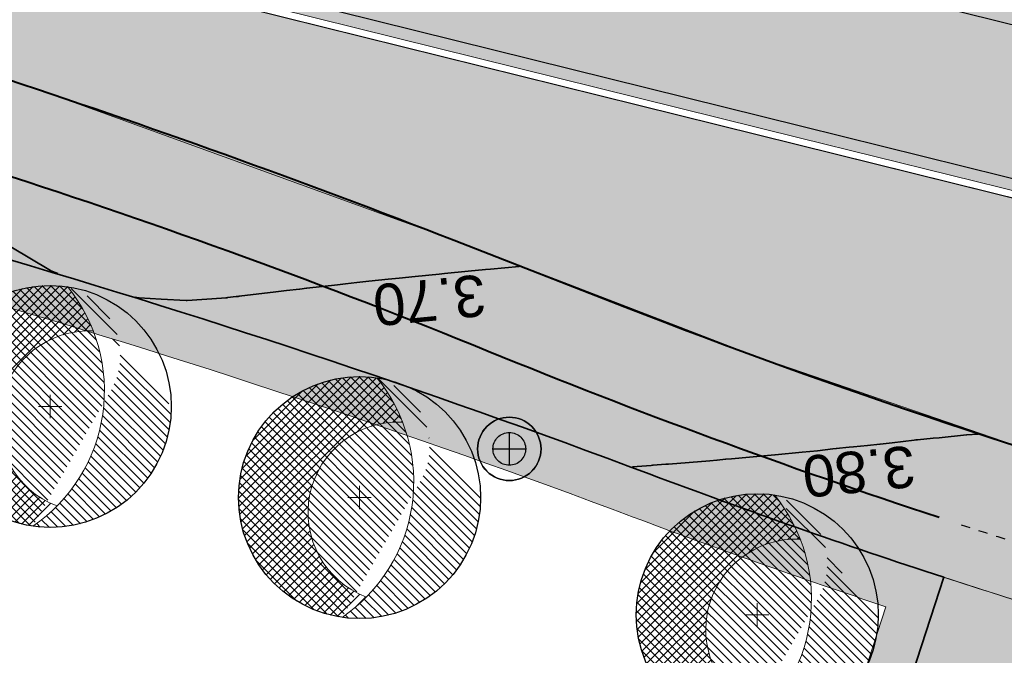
# Model space of a CAD drawing. Header units: metres. Extents: x 538891 to 1080079, y 6588829 to 13178720.
# Tile 116 of 169: x 539323 to 539344, y 6589437 to 6589451. Entities that reach past the tile are written whole.
import ezdxf

# ---------------------------------------------------------------- set-up
doc = ezdxf.new("R2010")
doc.units = ezdxf.units.M
doc.header["$LTSCALE"] = 0.4
doc.linetypes.add('#16_019061_PP_TL_liiklusskeem$0$VIA31', pattern=[1, 0.5, -0.5])
doc.layers.add('KOLDE PST', color=7, linetype='Continuous')
doc.styles.add('Swis721 Lt BT', font='swissl.ttf')

# ---------------------------------------------------------------- blocks, each defined once
blk = doc.blocks.new('#9_019061_PP_TL (2D)')
at = {"linetype": 'Continuous', "lineweight": 0, "true_color": 0xd6d6d6}
h = blk.add_hatch(color=254, dxfattribs=at)
h.paths.add_polyline_path([(538956.619, 6589596.418), (538956.399, 6589594.931), (538955.557, 6589591.017), (538954.133, 6589584.398), (538946.055, 6589550.904), (538946.132, 6589549.477), (538946.401, 6589548.074), (538946.857, 6589546.721), (538947.493, 6589545.441), (538948.296, 6589544.26), (538949.252, 6589543.199), (538950.343, 6589542.276), (538951.549, 6589541.511), (538969.575, 6589536.753), (538970.396, 6589536.527), (538971.211, 6589536.284), (538972.021, 6589536.023), (538972.826, 6589535.745), (538973.624, 6589535.451), (538974.416, 6589535.139), (538975.201, 6589534.81), (538975.979, 6589534.465), (538985.315, 6589530.203), (538985.898, 6589529.944), (538986.487, 6589529.698), (538987.081, 6589529.464), (538987.68, 6589529.243), (538988.283, 6589529.035), (538988.891, 6589528.839), (538989.502, 6589528.657), (538990.118, 6589528.487), (539013.921, 6589522.205), (539014.577, 6589522.037), (539015.238, 6589521.891), (539015.904, 6589521.768), (539016.573, 6589521.667), (539017.246, 6589521.589), (539017.92, 6589521.534), (539018.597, 6589521.501), (539019.273, 6589521.492), (539025.962, 6589521.511), (539026.834, 6589521.504), (539027.707, 6589521.478), (539028.578, 6589521.433), (539029.449, 6589521.369), (539030.318, 6589521.285), (539031.184, 6589521.183), (539032.049, 6589521.063), (539032.91, 6589520.923), (539044.818, 6589518.86), (539077.297, 6589513.225), (539077.296, 6589513.225), (539079.024, 6589512.918), (539080.749, 6589512.595), (539082.472, 6589512.256), (539084.191, 6589511.902), (539085.907, 6589511.533), (539087.62, 6589511.149), (539089.329, 6589510.749), (539091.034, 6589510.334), (539276.906, 6589464.221), (539339.994, 6589448.57), (539463.228, 6589417.997), (539592.906, 6589386.497), (539593.492, 6589386.288), (539594.022, 6589385.963), (539594.474, 6589385.536), (539594.828, 6589385.025), (539595.069, 6589384.452), (539595.187, 6589383.841), (539595.176, 6589383.219), (539595.038, 6589382.613), (539593.526, 6589378.182), (539596.74, 6589377.664), (539598.091, 6589381.525), (539598.409, 6589382.215), (539598.853, 6589382.833), (539599.405, 6589383.356), (539600.045, 6589383.765), (539600.751, 6589384.046), (539601.498, 6589384.189), (539602.258, 6589384.188), (539603.005, 6589384.044), (539622.839, 6589379.226), (539623.37, 6589379.093), (539623.9, 6589378.953), (539624.427, 6589378.805), (539624.953, 6589378.65), (539625.476, 6589378.489), (539625.997, 6589378.32), (539626.516, 6589378.144), (539627.032, 6589377.96), (539648.614, 6589370.134), (539669.021, 6589365.177), (539681.019, 6589364.914), (539681.156, 6589364.909), (539681.293, 6589364.901), (539681.429, 6589364.888), (539681.565, 6589364.872), (539681.701, 6589364.852), (539681.836, 6589364.829), (539681.97, 6589364.802), (539682.103, 6589364.771), (539700.86, 6589360.159), (539822.143, 6589329.985), (539839.249, 6589325.729), (539975.191, 6589291.908), (539998.095, 6589286.21), (540004.498, 6589284.617), (540014.909, 6589282.027), (540081.531, 6589265.452), (540091.239, 6589263.039), (540093.086, 6589262.702), (540094.957, 6589262.539), (540096.835, 6589262.552), (540098.704, 6589262.742), (540100.546, 6589263.105), (540102.346, 6589263.64), (540104.088, 6589264.342), (540105.757, 6589265.204), (540119.545, 6589273.167), (540135.021, 6589282.105), (540150.081, 6589290.803), (540150.8, 6589291.121), (540151.567, 6589291.295), (540152.353, 6589291.318), (540153.129, 6589291.189), (540153.866, 6589290.913), (540154.535, 6589290.499), (540155.112, 6589289.965), (540155.575, 6589289.329), (540156.315, 6589288.29), (540147.173, 6589305.886), (540145.5, 6589308.993), (540145.786, 6589308.19), (540145.939, 6589307.352), (540145.956, 6589306.5), (540145.835, 6589305.656), (540145.581, 6589304.843), (540145.199, 6589304.081), (540144.7, 6589303.39), (540144.097, 6589302.789), (540139.373, 6589298.966), (540138.753, 6589298.472), (540138.125, 6589297.988), (540137.49, 6589297.514), (540136.847, 6589297.051), (540136.197, 6589296.597), (540135.54, 6589296.154), (540134.875, 6589295.721), (540134.204, 6589295.299), (540108.475, 6589279.397), (540107.332, 6589278.725), (540106.161, 6589278.104), (540104.963, 6589277.536), (540103.741, 6589277.021), (540102.498, 6589276.561), (540101.236, 6589276.155), (540099.957, 6589275.807), (540098.663, 6589275.515), (540097.17, 6589275.246), (540095.667, 6589275.043), (540094.156, 6589274.907), (540092.641, 6589274.838), (540091.124, 6589274.835), (540089.608, 6589274.9), (540088.097, 6589275.031), (540086.593, 6589275.228), (540086.013, 6589275.334), (540071.045, 6589278.067), (540070.735, 6589278.133), (540045.334, 6589284.453), (540008.507, 6589293.615), (539981.797, 6589300.261), (539962.634, 6589305.028), (539854.991, 6589331.808), (539839.266, 6589335.721), (539795.802, 6589346.534), (539779.961, 6589350.475), (539747.852, 6589358.464), (539745.864, 6589358.958), (539683.743, 6589374.413), (539643.801, 6589384.116), (539626.573, 6589388.301), (539624.471, 6589388.811), (539620.584, 6589389.756), (539620.043, 6589389.891), (539619.504, 6589390.034), (539618.967, 6589390.184), (539618.432, 6589390.342), (539617.899, 6589390.508), (539617.369, 6589390.68), (539616.841, 6589390.861), (539616.316, 6589391.048), (539594.781, 6589398.905), (539574.375, 6589403.862), (539564.616, 6589406.232), (539550.32, 6589406.917), (539550.201, 6589406.924), (539550.082, 6589406.934), (539549.964, 6589406.946), (539549.846, 6589406.962), (539549.728, 6589406.98), (539549.611, 6589407.002), (539549.495, 6589407.026), (539549.379, 6589407.052), (539480.217, 6589423.853), (539479.286, 6589424.179), (539478.438, 6589424.681), (539477.705, 6589425.34), (539477.115, 6589426.131), (539476.692, 6589427.021), (539476.451, 6589427.978), (539476.404, 6589428.963), (539476.55, 6589429.938), (539476.921, 6589431.417), (539476.937, 6589431.486), (539476.954, 6589431.554), (539476.971, 6589431.622), (539476.989, 6589431.69), (539477.007, 6589431.758), (539477.025, 6589431.826), (539477.044, 6589431.894), (539477.062, 6589431.962), (539470.257, 6589433.641), (539470.218, 6589433.48), (539469.749, 6589431.55), (539469.425, 6589430.622), (539468.924, 6589429.776), (539468.268, 6589429.044), (539467.481, 6589428.454), (539466.594, 6589428.03), (539465.642, 6589427.787), (539464.66, 6589427.736), (539463.687, 6589427.878), (539425.886, 6589437.255), (539382.408, 6589445.676), (539380.499, 6589446.052), (539378.593, 6589446.44), (539376.689, 6589446.841), (539374.788, 6589447.254), (539372.89, 6589447.68), (539370.994, 6589448.117), (539369.102, 6589448.568), (539367.212, 6589449.03), (539341.679, 6589455.364), (539278.592, 6589471.015), (539243.813, 6589479.643), (539240.016, 6589480.586), (539092.72, 6589517.128), (539090.954, 6589517.558), (539089.184, 6589517.972), (539087.41, 6589518.37), (539085.633, 6589518.752), (539083.852, 6589519.119), (539082.069, 6589519.469), (539080.282, 6589519.804), (539078.492, 6589520.122), (539055.024, 6589524.192), (539045.026, 6589525.939), (539044.509, 6589526.046), (539043.994, 6589526.159), (539043.481, 6589526.279), (539042.969, 6589526.406), (539042.459, 6589526.54), (539041.95, 6589526.68), (539041.444, 6589526.827), (539040.939, 6589526.981), (539020.283, 6589533.423), (539020.124, 6589533.472), (539019.966, 6589533.52), (539019.806, 6589533.567), (539019.647, 6589533.614), (539019.487, 6589533.659), (539019.327, 6589533.704), (539019.167, 6589533.748), (539019.007, 6589533.79), (539001.446, 6589538.425), (539000.921, 6589538.556), (539000.392, 6589538.673), (538999.861, 6589538.775), (538999.327, 6589538.863), (538998.79, 6589538.937), (538998.252, 6589538.996), (538997.713, 6589539.04), (538997.172, 6589539.07), (538990.901, 6589539.331), (538989.82, 6589539.39), (538988.74, 6589539.479), (538987.664, 6589539.597), (538986.592, 6589539.744), (538985.523, 6589539.92), (538984.46, 6589540.125), (538983.403, 6589540.358), (538982.352, 6589540.621), (538976.477, 6589542.171), (538972.357, 6589543.376), (538966.367, 6589545.17), (538965.446, 6589545.541), (538964.553, 6589545.974), (538963.693, 6589546.469), (538962.869, 6589547.022), (538962.085, 6589547.631), (538961.346, 6589548.293), (538960.654, 6589549.004), (538960.014, 6589549.763), (538959.541, 6589550.426), (538959.111, 6589551.118), (538958.725, 6589551.837), (538958.386, 6589552.578), (538958.095, 6589553.339), (538957.853, 6589554.117), (538957.66, 6589554.909), (538957.518, 6589555.711), (538957.352, 6589556.833), (538957.228, 6589557.96), (538957.145, 6589559.091), (538957.105, 6589560.224), (538957.106, 6589561.358), (538957.15, 6589562.491), (538957.235, 6589563.621), (538957.363, 6589564.748), (538957.418, 6589565.229), (538957.476, 6589565.71), (538957.537, 6589566.19), (538957.6, 6589566.67), (538957.666, 6589567.15), (538957.735, 6589567.629), (538957.806, 6589568.108), (538957.881, 6589568.587), (538959.079, 6589575.298), (538962.064, 6589589.129), (538963.31, 6589594.998), (538960.215, 6589595.655)])
h.paths.add_polyline_path([(540045.416, 6589280.49), (540045.226, 6589280.442), (540045.049, 6589280.358), (540044.892, 6589280.241), (540044.76, 6589280.095), (540044.66, 6589279.927), (540044.594, 6589279.742), (540044.546, 6589279.548), (540044.517, 6589279.354), (540044.527, 6589279.159), (540044.575, 6589278.968), (540044.659, 6589278.791), (540044.776, 6589278.634), (540044.922, 6589278.503), (540045.09, 6589278.402), (540045.275, 6589278.336), (540051.097, 6589276.888), (540051.291, 6589276.859), (540051.487, 6589276.869), (540051.677, 6589276.917), (540051.854, 6589277.001), (540052.012, 6589277.118), (540052.143, 6589277.264), (540052.244, 6589277.432), (540052.309, 6589277.617), (540052.358, 6589277.811), (540052.386, 6589278.005), (540052.376, 6589278.201), (540052.328, 6589278.391), (540052.244, 6589278.568), (540052.127, 6589278.725), (540051.982, 6589278.857), (540051.813, 6589278.957), (540051.629, 6589279.023), (540045.806, 6589280.471), (540045.612, 6589280.5)])
h.paths.add_polyline_path([(540147.292, 6589298.631), (540147.101, 6589298.587), (540146.923, 6589298.506), (540141.727, 6589295.505), (540141.568, 6589295.391), (540141.434, 6589295.248), (540141.33, 6589295.081), (540141.261, 6589294.898), (540141.229, 6589294.704), (540141.236, 6589294.508), (540141.28, 6589294.317), (540141.361, 6589294.139), (540141.475, 6589293.98), (540141.618, 6589293.846), (540141.785, 6589293.742), (540141.968, 6589293.673), (540142.162, 6589293.641), (540142.358, 6589293.648), (540142.549, 6589293.692), (540142.727, 6589293.773), (540147.923, 6589296.774), (540148.082, 6589296.888), (540148.216, 6589297.031), (540148.32, 6589297.198), (540148.389, 6589297.381), (540148.421, 6589297.575), (540148.414, 6589297.77), (540148.37, 6589297.961), (540148.289, 6589298.14), (540148.174, 6589298.299), (540148.031, 6589298.433), (540147.865, 6589298.537), (540147.681, 6589298.606), (540147.488, 6589298.638)])
h.paths.add_polyline_path([(539856.185, 6589327.595), (539856.05, 6589327.565), (539855.923, 6589327.511), (539855.808, 6589327.435), (539855.709, 6589327.338), (539855.629, 6589327.225), (539855.571, 6589327.1), (539855.538, 6589326.966), (539855.529, 6589326.828), (539855.546, 6589326.691), (539855.588, 6589326.559), (539855.653, 6589326.437), (539855.74, 6589326.329), (539855.845, 6589326.239), (539855.965, 6589326.17), (539856.696, 6589325.841), (539857.433, 6589325.526), (539858.176, 6589325.226), (539858.925, 6589324.94), (539859.68, 6589324.668), (539860.439, 6589324.411), (539861.203, 6589324.168), (539861.972, 6589323.94), (539925.828, 6589308.054), (539926.022, 6589308.025), (539926.217, 6589308.035), (539926.407, 6589308.083), (539926.585, 6589308.167), (539926.742, 6589308.284), (539926.873, 6589308.43), (539926.974, 6589308.598), (539927.04, 6589308.783), (539927.088, 6589308.977), (539927.116, 6589309.171), (539927.106, 6589309.367), (539927.058, 6589309.557), (539926.974, 6589309.734), (539926.857, 6589309.891), (539926.712, 6589310.022), (539926.543, 6589310.123), (539926.359, 6589310.189), (539856.46, 6589327.579), (539856.323, 6589327.6)])
h.paths.add_polyline_path([(539798.462, 6589341.956), (539798.327, 6589341.926), (539798.2, 6589341.872), (539798.085, 6589341.795), (539797.986, 6589341.699), (539797.906, 6589341.586), (539797.849, 6589341.461), (539797.815, 6589341.327), (539797.806, 6589341.189), (539797.823, 6589341.051), (539797.865, 6589340.92), (539797.931, 6589340.798), (539798.017, 6589340.69), (539798.122, 6589340.6), (539798.242, 6589340.531), (539798.973, 6589340.202), (539799.71, 6589339.887), (539800.454, 6589339.587), (539801.203, 6589339.3), (539801.957, 6589339.029), (539802.716, 6589338.771), (539803.481, 6589338.529), (539804.249, 6589338.301), (539819.106, 6589334.605), (539819.32, 6589334.574), (539819.535, 6589334.585), (539819.744, 6589334.637), (539819.939, 6589334.73), (539820.112, 6589334.859), (539820.257, 6589335.019), (539820.367, 6589335.204), (539820.439, 6589335.407), (539820.471, 6589335.62), (539820.46, 6589335.836), (539820.407, 6589336.045), (539820.315, 6589336.239), (539820.186, 6589336.412), (539820.026, 6589336.557), (539819.841, 6589336.668), (539819.638, 6589336.74), (539798.737, 6589341.94), (539798.601, 6589341.961)])
h.paths.add_polyline_path([(539755.286, 6589352.671), (539755.096, 6589352.623), (539754.919, 6589352.539), (539754.762, 6589352.422), (539754.63, 6589352.277), (539754.53, 6589352.109), (539754.464, 6589351.924), (539754.416, 6589351.73), (539754.387, 6589351.536), (539754.397, 6589351.34), (539754.445, 6589351.15), (539754.529, 6589350.973), (539754.646, 6589350.816), (539754.792, 6589350.684), (539754.96, 6589350.584), (539755.145, 6589350.518), (539760.967, 6589349.069), (539761.161, 6589349.041), (539761.357, 6589349.051), (539761.547, 6589349.099), (539761.724, 6589349.183), (539761.881, 6589349.3), (539762.013, 6589349.445), (539762.113, 6589349.614), (539762.179, 6589349.798), (539762.227, 6589349.992), (539762.256, 6589350.186), (539762.246, 6589350.382), (539762.198, 6589350.572), (539762.114, 6589350.749), (539761.997, 6589350.907), (539761.851, 6589351.038), (539761.683, 6589351.138), (539761.498, 6589351.204), (539755.676, 6589352.653), (539755.482, 6589352.681)])
h.paths.add_polyline_path([(539642.542, 6589380.476), (539642.333, 6589380.422), (539642.139, 6589380.329), (539641.967, 6589380.199), (539641.823, 6589380.038), (539641.714, 6589379.853), (539641.642, 6589379.649), (539641.612, 6589379.436), (539641.624, 6589379.22), (539641.678, 6589379.011), (539641.772, 6589378.817), (539641.902, 6589378.645), (539642.062, 6589378.501), (539642.248, 6589378.392), (539642.452, 6589378.321), (539681.41, 6589368.857), (539681.548, 6589368.837), (539681.688, 6589368.843), (539681.825, 6589368.874), (539681.953, 6589368.931), (539682.068, 6589369.01), (539682.166, 6589369.11), (539682.245, 6589369.226), (539682.3, 6589369.354), (539682.331, 6589369.491), (539682.336, 6589369.631), (539682.314, 6589369.769), (539682.268, 6589369.901), (539682.197, 6589370.022), (539682.106, 6589370.128), (539681.996, 6589370.215), (539681.872, 6589370.28), (539680.245, 6589370.933), (539679.455, 6589371.235), (539678.659, 6589371.524), (539677.858, 6589371.799), (539677.053, 6589372.061), (539676.244, 6589372.31), (539675.43, 6589372.544), (539674.613, 6589372.765), (539673.792, 6589372.971), (539642.971, 6589380.458), (539642.757, 6589380.488)])
h.paths.add_polyline_path([(539565.669, 6589399.152), (539565.501, 6589399.089), (539565.354, 6589398.987), (539565.236, 6589398.853), (539565.155, 6589398.694), (539565.114, 6589398.52), (539565.116, 6589398.341), (539565.128, 6589398.247), (539565.153, 6589398.156), (539565.189, 6589398.068), (539565.237, 6589397.986), (539565.296, 6589397.912), (539565.364, 6589397.846), (539565.44, 6589397.79), (539565.524, 6589397.744), (539566.236, 6589397.414), (539566.957, 6589397.101), (539567.684, 6589396.804), (539568.418, 6589396.524), (539569.158, 6589396.261), (539569.905, 6589396.016), (539570.656, 6589395.788), (539571.413, 6589395.577), (539624.038, 6589382.793), (539624.232, 6589382.766), (539624.428, 6589382.777), (539624.618, 6589382.826), (539624.794, 6589382.911), (539624.951, 6589383.029), (539625.081, 6589383.175), (539625.181, 6589383.344), (539625.246, 6589383.529), (539625.293, 6589383.724), (539625.32, 6589383.918), (539625.309, 6589384.113), (539625.26, 6589384.303), (539625.175, 6589384.48), (539625.057, 6589384.636), (539624.911, 6589384.767), (539624.742, 6589384.867), (539624.557, 6589384.931), (539566.023, 6589399.15), (539565.846, 6589399.173)])
h.paths.add_polyline_path([(539480.808, 6589419.797), (539480.673, 6589419.766), (539480.545, 6589419.711), (539480.43, 6589419.633), (539480.332, 6589419.535), (539480.253, 6589419.42), (539480.197, 6589419.293), (539480.165, 6589419.158), (539480.158, 6589419.019), (539480.177, 6589418.881), (539480.222, 6589418.75), (539480.29, 6589418.628), (539480.379, 6589418.522), (539480.486, 6589418.433), (539480.608, 6589418.366), (539481.431, 6589418.017), (539482.26, 6589417.682), (539483.095, 6589417.363), (539483.935, 6589417.059), (539484.781, 6589416.77), (539485.633, 6589416.497), (539486.489, 6589416.239), (539487.349, 6589415.997), (539515.455, 6589409.17), (539515.669, 6589409.14), (539515.884, 6589409.152), (539516.093, 6589409.206), (539516.287, 6589409.299), (539516.46, 6589409.429), (539516.603, 6589409.59), (539516.713, 6589409.775), (539516.784, 6589409.979), (539516.814, 6589410.192), (539516.802, 6589410.408), (539516.748, 6589410.617), (539516.654, 6589410.811), (539516.525, 6589410.983), (539516.364, 6589411.127), (539516.178, 6589411.236), (539515.975, 6589411.307), (539481.084, 6589419.783), (539480.947, 6589419.803)])
h.paths.add_polyline_path([(539411.518, 6589436.162), (539411.379, 6589436.121), (539411.251, 6589436.053), (539411.138, 6589435.963), (539411.045, 6589435.852), (539410.975, 6589435.726), (539410.93, 6589435.588), (539410.913, 6589435.444), (539410.924, 6589435.3), (539410.961, 6589435.161), (539411.026, 6589435.031), (539411.113, 6589434.916), (539411.221, 6589434.82), (539411.346, 6589434.747), (539411.482, 6589434.698), (539424.542, 6589431.459), (539429.395, 6589430.255), (539429.589, 6589430.226), (539429.785, 6589430.236), (539429.975, 6589430.284), (539430.152, 6589430.369), (539430.309, 6589430.486), (539430.44, 6589430.631), (539430.541, 6589430.8), (539430.606, 6589430.984), (539430.654, 6589431.178), (539430.682, 6589431.373), (539430.672, 6589431.568), (539430.624, 6589431.759), (539430.54, 6589431.936), (539430.423, 6589432.093), (539430.278, 6589432.225), (539430.11, 6589432.326), (539429.925, 6589432.392), (539425.084, 6589433.591), (539411.805, 6589436.163), (539411.661, 6589436.176)])
at = {"linetype": 'Continuous', "lineweight": 0, "true_color": 0xffdf7f}
h = blk.add_hatch(color=41, dxfattribs=at)
edge = h.paths.add_edge_path()
edge.add_arc((539039.415, 6589463.244), 48.3, 66.5731, 76.1419, ccw=False)
edge.add_line((539058.618, 6589507.563), (539066.035, 6589504.349))
edge.add_arc((539086.589, 6589551.788), 51.7, 246.5731, 263.6668)
edge.add_line((539080.886, 6589500.403), (539120.723, 6589495.982))
edge.add_arc((539112.637, 6589423.129), 73.3, 66.82796, 83.66684, ccw=False)
edge.add_line((539141.481, 6589490.516), (539168.781, 6589478.831))
edge.add_arc((539204.865, 6589563.133), 91.7, 246.82796, 267.8302)
edge.add_line((539201.393, 6589471.499), (539210.416, 6589471.157))
edge.add_arc((539208.587, 6589422.891), 48.3, 71.3095, 87.8302, ccw=False)
edge.add_line((539224.065, 6589468.644), (539232.022, 6589465.953))
edge.add_arc((539222.408, 6589437.535), 30, 32.6235, 71.3095, ccw=False)
edge.add_line((539247.675, 6589453.708), (539249.016, 6589451.613))
edge.add_line((539249.016, 6589451.613), (539252.513, 6589453.823))
edge.add_line((539252.513, 6589453.823), (539252.222, 6589454.283))
edge.add_arc((539255.603, 6589456.42), 4, 78.3407, 212.2931, ccw=False)
edge.add_line((539256.412, 6589460.337), (539306.731, 6589449.954))
edge.add_arc((539266.313, 6589254.081), 200, 69.3819, 78.34077, ccw=False)
edge.add_arc((539390.16, 6589583.254), 151.7, 249.3819, 260.12627)
edge.add_line((539364.147, 6589433.801), (539400.306, 6589427.507))
edge.add_arc((539374.876, 6589281.404), 148.3, 76.5459, 80.12627, ccw=False)
edge.add_line((539409.38, 6589425.634), (539415.676, 6589424.127))
edge.add_line((539415.676, 6589424.127), (539461.916, 6589412.656))
edge.add_line((539461.916, 6589412.656), (539501.021, 6589403.157))
edge.add_arc((539453.811, 6589208.809), 200, 68.6685, 76.34654, ccw=False)
edge.add_line((539526.564, 6589395.107), (539542.97, 6589388.7))
edge.add_arc((539635.075, 6589624.554), 253.2, 248.6685, 261.88806)
edge.add_arc((539543.285, 6588980.562), 397.3, 71.92423, 81.88806, ccw=False)
edge.add_arc((539703.185, 6589464.418), 112.304, 250.965, 252.46069)
edge.add_arc((539871.374, 6589937.522), 614.357, 250.800774, 252.296459)
edge.add_line((539684.553, 6589352.259), (539685.573, 6589355.293))
edge.add_arc((539758.706, 6589594.357), 250, 250.66068, 252.99044, ccw=False)
edge.add_arc((539543.285, 6588980.562), 400.5, 70.66068, 78.54998)
edge.add_arc((539623.186, 6589375.052), 2, 166.3465, 258.55, ccw=False)
edge.add_line((539621.243, 6589375.524), (539622.146, 6589379.24))
edge.add_line((539622.146, 6589379.24), (539618.259, 6589380.184))
edge.add_line((539618.259, 6589380.184), (539617.265, 6589376.092))
edge.add_arc((539615.321, 6589376.564), 2, 259.6901, 346.3466, ccw=False)
edge.add_arc((539543.285, 6588980.562), 400.5, 79.69013, 81.88806)
edge.add_arc((539635.075, 6589624.554), 250, 248.6685, 261.88806, ccw=False)
edge.add_line((539544.135, 6589391.681), (539527.728, 6589398.088))
edge.add_arc((539453.811, 6589208.809), 203.2, 68.6685, 76.34654)
edge.add_line((539501.777, 6589406.266), (539462.679, 6589415.764))
edge.add_line((539462.679, 6589415.764), (539428.909, 6589424.142))
edge.add_arc((539429.39, 6589426.083), 2, 166.067, 256.067, ccw=False)
edge.add_line((539427.449, 6589426.565), (539427.485, 6589426.71))
edge.add_line((539427.485, 6589426.71), (539423.603, 6589427.673))
edge.add_line((539423.603, 6589427.673), (539423.577, 6589427.567))
edge.add_arc((539421.635, 6589428.049), 2, 256.5459, 346.067, ccw=False)
edge.add_line((539421.17, 6589426.104), (539410.125, 6589428.746))
edge.add_arc((539374.876, 6589281.404), 151.5, 76.5459, 80.12627)
edge.add_line((539400.854, 6589430.66), (539364.696, 6589436.953))
edge.add_arc((539390.16, 6589583.254), 148.5, 248.69692, 260.12627, ccw=False)
edge.add_line((539336.21, 6589444.9), (539332.565, 6589446.322))
edge.add_arc((539259.573, 6589259.245), 200.812, 68.68564, 74.77494)
edge.add_arc((539312.832, 6589454.939), 2, 166.067, 254.8231, ccw=False)
edge.add_line((539310.891, 6589455.421), (539310.941, 6589455.623))
edge.add_line((539310.941, 6589455.623), (539305.987, 6589456.852))
edge.add_line((539305.987, 6589456.852), (539305.943, 6589456.673))
edge.add_arc((539304.002, 6589457.154), 2, 258.3408, 346.067, ccw=False)
edge.add_line((539303.597, 6589455.196), (539232.714, 6589469.822))
edge.add_arc((539252.923, 6589567.759), 100, 252.98361, 258.34077, ccw=False)
edge.add_arc((539208.587, 6589422.892), 51.5, 72.9836, 78.6599)
edge.add_arc((539219.107, 6589475.347), 2, 165.7555, 258.6599, ccw=False)
edge.add_line((539217.168, 6589475.839), (539217.896, 6589478.706))
edge.add_line((539217.896, 6589478.706), (539213.043, 6589479.91))
edge.add_line((539213.043, 6589479.91), (539212.02, 6589475.881))
edge.add_arc((539210.082, 6589476.373), 2, 267.8302, 345.7555, ccw=False)
edge.add_line((539210.006, 6589474.375), (539201.514, 6589474.696))
edge.add_arc((539204.865, 6589563.133), 88.5, 246.82796, 267.8302, ccw=False)
edge.add_line((539170.04, 6589481.772), (539142.74, 6589493.458))
edge.add_arc((539112.637, 6589423.129), 76.5, 66.82796, 83.66684)
edge.add_line((539121.076, 6589499.162), (539081.239, 6589503.584))
edge.add_arc((539086.589, 6589551.788), 48.5, 246.5731, 263.6668, ccw=False)
edge.add_line((539067.307, 6589507.286), (539059.891, 6589510.499))
edge.add_arc((539039.415, 6589463.245), 51.5, 66.5731, 76.1419)
edge.add_line((539051.751, 6589513.245), (539050.984, 6589510.138))
h = blk.add_hatch(color=41, dxfattribs=at)
edge = h.paths.add_edge_path()
edge.add_arc((539390.16, 6589583.254), 151.7, 251.94098, 253.64066, ccw=False)
edge.add_line((539343.134, 6589439.027), (539342.359, 6589436.65))
edge.add_line((539342.359, 6589436.65), (539346.728, 6589435.297))
edge.add_line((539346.728, 6589435.297), (539347.432, 6589437.695))
at = {"color": 1, "linetype": 'Continuous', "lineweight": 9, "true_color": 0xff0000, "flags": 128}
for points in [[(539592.906, 6589386.497), (539463.228, 6589417.997), (539427.521, 6589426.856), (539423.639, 6589427.819), (539373.257, 6589440.318), (539339.994, 6589448.57), (539310.876, 6589455.794), (539306.023, 6589456.998), (539276.906, 6589464.221), (539217.933, 6589478.852), (539213.08, 6589480.056), (539091.034, 6589510.334, 0.017867), (539077.296, 6589513.225), (539049.744, 6589518.003), (539044.818, 6589518.858), (539032.91, 6589520.923, 0.043668), (539025.962, 6589521.511), (539019.273, 6589521.492, -0.065316), (539014.113, 6589522.154), (538990.118, 6589528.487, -0.042579), (538985.315, 6589530.203), (538975.979, 6589534.465, 0.042579), (538969.575, 6589536.753), (538947.226, 6589542.652)], [(539592.871, 6589386.351), (539463.192, 6589417.852), (539427.485, 6589426.71), (539423.603, 6589427.673), (539373.221, 6589440.172), (539339.958, 6589448.425), (539310.84, 6589455.648), (539305.987, 6589456.852), (539276.87, 6589464.076), (539217.897, 6589478.706), (539213.044, 6589479.91), (539090.998, 6589510.188, 0.017867), (539077.27, 6589513.077), (539049.719, 6589517.856), (539044.792, 6589518.71), (539032.885, 6589520.775, 0.043668), (539025.962, 6589521.361), (539019.274, 6589521.342, -0.065316), (539014.074, 6589522.009), (538990.079, 6589528.342, -0.042579), (538985.252, 6589530.067), (538975.917, 6589534.329, 0.042579), (538969.537, 6589536.608), (538947.188, 6589542.507)]]:
    blk.add_lwpolyline(points, format="xyb", dxfattribs=at)
at = {"color": 41, "linetype": 'Continuous', "lineweight": 9, "true_color": 0xffdf7f, "flags": 128}
for points in [[(539232.022, 6589465.953, -0.170422), (539247.675, 6589453.708), (539249.016, 6589451.613), (539252.513, 6589453.823), (539252.222, 6589454.283, -0.661587), (539256.412, 6589460.337), (539306.731, 6589449.954, -0.03911), (539336.741, 6589441.27, 0.046916), (539364.147, 6589433.801), (539400.306, 6589427.507, -0.015624), (539409.38, 6589425.634), (539415.676, 6589424.127), (539461.916, 6589412.656), (539501.021, 6589403.157, -0.033514), (539526.564, 6589395.107), (539542.97, 6589388.7, 0.057745)], [(539544.135, 6589391.681), (539527.728, 6589398.088, 0.033514), (539501.777, 6589406.266), (539462.679, 6589415.764), (539428.909, 6589424.142, -0.414214), (539427.449, 6589426.565), (539427.485, 6589426.71), (539423.603, 6589427.673), (539423.577, 6589427.567, -0.411767), (539421.17, 6589426.104), (539410.125, 6589428.746, 0.015624), (539400.854, 6589430.66), (539364.696, 6589436.953, -0.049911), (539336.21, 6589444.9), (539332.565, 6589446.322, 0.026576), (539312.308, 6589453.009, -0.407869), (539310.891, 6589455.421), (539310.941, 6589455.623), (539305.987, 6589456.852), (539305.943, 6589456.673, -0.402637), (539303.597, 6589455.196), (539232.714, 6589469.822, -0.023379), (539223.658, 6589472.137, 0.024772)]]:
    blk.add_lwpolyline(points, format="xyb", dxfattribs=at)
at = {"color": 5, "linetype": 'Continuous', "lineweight": 35, "true_color": 0x0000ff, "flags": 128}
blk.add_lwpolyline([(539400.306, 6589427.507), (539364.147, 6589433.801, -0.028306), (539347.432, 6589437.695), (539346.728, 6589435.297), (539342.359, 6589436.65), (539343.134, 6589439.027, -0.011169), (539336.74, 6589441.271, 0.039109), (539306.731, 6589449.954), (539282.313, 6589454.993), (539281.808, 6589452.544), (539277.401, 6589453.454), (539277.906, 6589455.902), (539256.412, 6589460.337, 0.661587), (539252.222, 6589454.283), (539252.513, 6589453.823)], format="xyb", dxfattribs=at)
at = {"color": 5, "linetype": 'Continuous', "lineweight": 40, "true_color": 0x0000ff, "flags": 128}
blk.add_lwpolyline([(539312.308, 6589453.009, -0.026499), (539332.508, 6589446.344), (539336.21, 6589444.9, 0.049911), (539364.696, 6589436.953), (539400.854, 6589430.66, -0.015624), (539410.125, 6589428.746), (539421.17, 6589426.104, 0.411767), (539423.577, 6589427.567), (539423.603, 6589427.673)], format="xyb", dxfattribs=at)
at = {"color": 5, "linetype": 'Continuous', "lineweight": 35, "true_color": 0x0000ff, "flags": 128}
for points in [[(539322.879, 6589446.198), (539323.744, 6589445.685), (539323.747, 6589445.683), (539323.749, 6589445.682), (539323.75, 6589445.682), (539323.751, 6589445.681), (539323.905, 6589445.62)], [(539325.591, 6589445.11), (539325.657, 6589445.096), (539325.658, 6589445.096), (539325.661, 6589445.095), (539325.662, 6589445.095), (539325.666, 6589445.095), (539325.666, 6589445.095), (539325.668, 6589445.095), (539326.142, 6589445.066), (539326.69, 6589445.033), (539326.709, 6589445.034), (539326.71, 6589445.034), (539327.452, 6589445.087), (539327.548, 6589445.093), (539327.549, 6589445.093), (539327.576, 6589445.096), (539327.576, 6589445.096), (539327.588, 6589445.098), (539327.588, 6589445.098), (539327.77, 6589445.12), (539327.814, 6589445.126), (539327.814, 6589445.126), (539327.838, 6589445.129), (539327.839, 6589445.129), (539328.634, 6589445.226), (539328.868, 6589445.252), (539328.869, 6589445.252), (539329.15, 6589445.283), (539329.152, 6589445.283), (539329.303, 6589445.301), (539329.304, 6589445.301), (539329.971, 6589445.378), (539330.147, 6589445.398), (539330.148, 6589445.398), (539330.391, 6589445.425), (539330.65, 6589445.455), (539331.075, 6589445.498), (539331.076, 6589445.498), (539331.311, 6589445.523), (539331.312, 6589445.523), (539331.662, 6589445.561), (539332.183, 6589445.611), (539332.183, 6589445.611), (539332.293, 6589445.622), (539332.293, 6589445.622), (539332.81, 6589445.67), (539332.811, 6589445.67), (539333.185, 6589445.707), (539333.185, 6589445.707), (539333.293, 6589445.718), (539333.917, 6589445.773)], [(539336.377, 6589441.425), (539336.78, 6589441.456), (539336.807, 6589441.458), (539336.81, 6589441.458), (539336.817, 6589441.459), (539336.818, 6589441.459), (539336.818, 6589441.459), (539337.097, 6589441.48), (539337.115, 6589441.482), (539337.116, 6589441.482), (539337.117, 6589441.482), (539337.158, 6589441.485), (539337.16, 6589441.485), (539338.057, 6589441.557), (539338.207, 6589441.571), (539338.212, 6589441.572), (539338.394, 6589441.59), (539338.4, 6589441.59), (539338.524, 6589441.601), (539338.527, 6589441.602), (539339.304, 6589441.67), (539339.468, 6589441.685), (539339.471, 6589441.685), (539340.057, 6589441.74), (539340.391, 6589441.776), (539340.393, 6589441.776), (539340.725, 6589441.814), (539340.726, 6589441.814), (539340.799, 6589441.822), (539340.799, 6589441.822), (539341.076, 6589441.85), (539341.077, 6589441.85), (539341.169, 6589441.86), (539341.478, 6589441.891), (539341.747, 6589441.919), (539341.748, 6589441.92), (539342.01, 6589441.947), (539342.491, 6589442.005), (539342.492, 6589442.006), (539342.527, 6589442.01), (539342.527, 6589442.01), (539342.548, 6589442.012), (539342.548, 6589442.012), (539342.559, 6589442.013), (539342.904, 6589442.044), (539342.905, 6589442.044), (539343.029, 6589442.055), (539343.628, 6589442.117), (539343.628, 6589442.117), (539343.882, 6589442.135)]]:
    blk.add_lwpolyline(points, dxfattribs=at)
at = {"color": 41, "linetype": 'Continuous', "lineweight": 9, "true_color": 0xffdf7f, "flags": 128}
blk.add_lwpolyline([(539347.432, 6589437.695, -0.007416), (539343.134, 6589439.027), (539342.359, 6589436.65), (539346.728, 6589435.297), (539347.432, 6589437.695)], format="xyb", close=True, dxfattribs=at)
at = {"color": 5, "true_color": 0x0000ff, "char_height": 0.9, "attachment_point": 8, "line_spacing_factor": 1.004016, "style": 'Swis721 Lt BT'}
for s, insert, rotation in [('3.70', (539331.924, 6589445.501), 185.5347), ('3.80', (539341.245, 6589441.782), 185.7733)]:
    blk.add_mtext(s, dxfattribs=dict(at, insert=insert, rotation=rotation))
blk = doc.blocks.new('KOLDE PST TL')
at = {"color": 7}
blk.add_blockref('#9_019061_PP_TL (2D)', (0, 0), dxfattribs=at)
blk = doc.blocks.new('#13_Kolde pst HP -xref$0$puu 26')
at = {"linetype": 'Continuous', "lineweight": 5, "true_color": 0x5ec967}
h = blk.add_hatch(dxfattribs=at)
h.set_pattern_fill('#13_ANSI31', color=93, style=0, pattern_type=2)
h.set_pattern_definition([(135, (-218818.79068, -2639434.54431), (-0.0942926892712, -0.0942926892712), [])])
edge = h.paths.add_edge_path()
edge.add_arc((547044.584, 6598586.707), 3.57, -55.6186, 39.1739, ccw=False)
edge.add_line((547046.6, 6598583.76), (547048.295, 6598586.71))
edge.add_arc((547046.977, 6598587.468), 1.521, 330.115, 450)
edge.add_arc((547046.977, 6598586.361), 2.628, 90, 180)
edge.add_arc((547046.977, 6598586.361), 2.628, 180, 270)
edge.add_arc((547046.977, 6598586.361), 2.628, 270, 360)
edge.add_line((547049.605, 6598586.361), (547047.351, 6598588.962))
at = {"linetype": 'Continuous', "lineweight": 5, "true_color": 0x00cc66}
h = blk.add_hatch(dxfattribs=at)
h.set_pattern_fill('#13_ANSI31_1', color=112, style=0, pattern_type=2)
h.set_pattern_definition([(45, (-218818.79068, -2639434.54431), (-0.0942926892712, 0.0942926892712), [])])
edge = h.paths.add_edge_path()
edge.add_arc((547044.584, 6598586.707), 3.57, 21.2491, 39.1739)
edge.add_arc((547046.977, 6598586.361), 2.628, 81.8007, 180)
edge.add_arc((547046.977, 6598586.361), 2.628, 180, 261.7546)
edge.add_arc((547044.584, 6598586.707), 3.57, 304.3814, 315.4139)
edge.add_arc((547047.826, 6598586.037), 1.965, 168.3315, 249.1605, ccw=False)
edge.add_arc((547047.826, 6598586.037), 1.965, 87.5025, 168.3315, ccw=False)
at = {"color": 114, "linetype": 'Continuous', "lineweight": 5, "true_color": 0x00994c}
for p, q in [((547046.977, 6598586.107), (547046.977, 6598586.615)), ((547046.723, 6598586.361), (547047.231, 6598586.361))]:
    blk.add_line(p, q, dxfattribs=at)
at = {"color": 13, "linetype": 'Continuous', "lineweight": 30, "true_color": 0xd8524f, "flags": 128}
blk.add_lwpolyline([(547049.605, 6598586.361), (547049.592, 6598586.103), (547049.554, 6598585.848), (547049.491, 6598585.598), (547049.405, 6598585.355), (547049.294, 6598585.122), (547049.162, 6598584.901), (547049.008, 6598584.694), (547048.835, 6598584.503), (547048.644, 6598584.329), (547048.437, 6598584.176), (547048.215, 6598584.043), (547047.982, 6598583.933), (547047.74, 6598583.846), (547047.489, 6598583.783), (547047.234, 6598583.746), (547046.977, 6598583.733), (547046.719, 6598583.746), (547046.464, 6598583.783), (547046.214, 6598583.846), (547045.971, 6598583.933), (547045.738, 6598584.043), (547045.517, 6598584.176), (547045.31, 6598584.329), (547045.118, 6598584.503), (547044.945, 6598584.694), (547044.792, 6598584.901), (547044.659, 6598585.122), (547044.549, 6598585.355), (547044.462, 6598585.598), (547044.399, 6598585.848), (547044.361, 6598586.103), (547044.349, 6598586.361), (547044.361, 6598586.618), (547044.399, 6598586.873), (547044.462, 6598587.124), (547044.549, 6598587.366), (547044.659, 6598587.6), (547044.792, 6598587.821), (547044.945, 6598588.028), (547045.118, 6598588.219), (547045.31, 6598588.392), (547045.517, 6598588.546), (547045.738, 6598588.678), (547045.971, 6598588.789), (547046.214, 6598588.876), (547046.464, 6598588.938), (547046.719, 6598588.976), (547046.977, 6598588.989), (547047.234, 6598588.976), (547047.489, 6598588.938), (547047.74, 6598588.876), (547047.982, 6598588.789), (547048.215, 6598588.678), (547048.437, 6598588.546), (547048.644, 6598588.392), (547048.835, 6598588.219), (547049.008, 6598588.028), (547049.162, 6598587.821), (547049.294, 6598587.6), (547049.405, 6598587.366), (547049.491, 6598587.124), (547049.554, 6598586.873), (547049.592, 6598586.618)], close=True, dxfattribs=at)
at = {"color": 112, "linetype": 'Continuous', "lineweight": 5, "true_color": 0x00cc66, "flags": 128}
for points in [[(547046.6, 6598583.76, 0.209805), (547048.117, 6598586.196, 0.209805), (547047.351, 6598588.962)], [(547047.911, 6598588.001, 0.368072), (547045.901, 6598586.435, 0.368072), (547047.126, 6598584.2)]]:
    blk.add_lwpolyline(points, format="xyb", dxfattribs=at)
blk = doc.blocks.new('#13_KOLDE TAIM (2D)')
at = {"linetype": 'Continuous', "lineweight": 0, "true_color": 0xc4f877}
blk.add_hatch(color=71, dxfattribs=at).paths.add_polyline_path([(539310.845, 6589455.647), (539310.739, 6589455.143), (539310.785, 6589454.502), (539311.057, 6589453.87), (539311.521, 6589453.372), (539312.023, 6589453.094), (539318.29, 6589451.281), (539323.539, 6589449.597), (539332.565, 6589446.322), (539339.083, 6589443.814), (539344.901, 6589441.819), (539346.154, 6589441.424), (539349.78, 6589445.009), (539366.426, 6589440.848), (539367.312, 6589440.608), (539368.618, 6589440.33), (539373.049, 6589439.614), (539372.397, 6589435.613), (539376.054, 6589434.976), (539398.634, 6589431.046), (539404.266, 6589430.025), (539414.715, 6589427.648), (539419.628, 6589426.472), (539421.579, 6589426.049), (539422.201, 6589426.13), (539422.955, 6589426.546), (539423.266, 6589426.89), (539423.603, 6589427.673), (539326.153, 6589451.849)])
h = blk.add_hatch(color=71, dxfattribs=at)
edge = h.paths.add_edge_path()
edge.add_line((539342.359, 6589436.65), (539343.134, 6589439.027))
edge.add_arc((539390.16, 6589583.253), 151.7, 249.38145, 251.94099, ccw=False)
edge.add_arc((539266.313, 6589254.081), 200, 69.38223, 78.34077)
edge.add_line((539306.731, 6589449.954), (539282.313, 6589454.993))
edge.add_line((539282.313, 6589454.993), (539281.809, 6589452.547))
edge.add_line((539281.809, 6589452.547), (539282.788, 6589452.342))
edge.add_line((539282.788, 6589452.342), (539283.091, 6589453.811))
edge.add_line((539283.091, 6589453.811), (539306.529, 6589448.975))
edge.add_arc((539266.313, 6589254.081), 199, 69.38223, 78.34077, ccw=False)
edge.add_arc((539390.16, 6589583.253), 152.699, 249.38145, 251.56577)
edge.add_line((539341.874, 6589438.389), (539341.408, 6589436.96))
edge.add_line((539341.408, 6589436.96), (539342.359, 6589436.65))
at = {"color": 71, "linetype": 'Continuous', "lineweight": 5, "true_color": 0xc4f877, "flags": 128}
blk.add_lwpolyline([(539423.603, 6589427.673), (539326.153, 6589451.849), (539310.845, 6589455.647), (539310.739, 6589455.143), (539310.785, 6589454.502), (539311.057, 6589453.87), (539311.521, 6589453.372), (539312.023, 6589453.094), (539318.29, 6589451.281), (539323.539, 6589449.597), (539332.565, 6589446.322), (539339.083, 6589443.814), (539344.901, 6589441.819), (539346.154, 6589441.424), (539349.78, 6589445.009), (539366.426, 6589440.848), (539367.312, 6589440.608), (539368.618, 6589440.33), (539373.049, 6589439.614), (539372.397, 6589435.613), (539376.054, 6589434.976), (539398.634, 6589431.046)], dxfattribs=at)
blk.add_lwpolyline([(539342.359, 6589436.65), (539343.134, 6589439.027, -0.011169), (539336.74, 6589441.271, 0.039109), (539306.731, 6589449.954), (539282.313, 6589454.993), (539281.809, 6589452.547), (539282.788, 6589452.342), (539283.091, 6589453.811), (539306.529, 6589448.975, -0.039109), (539336.388, 6589440.335, 0.009531), (539341.874, 6589438.389), (539341.408, 6589436.96)], format="xyb", close=True, dxfattribs=at)
at = {"color": 92, "true_color": 0x00cc00}
for p in [(-7723.24, -9143.625), (-7716.526, -9145.603), (-7707.894, -9148.147)]:
    blk.add_blockref('#13_Kolde pst HP -xref$0$puu 26', p, dxfattribs=at)
blk = doc.blocks.new('Kolde pst Taim')
at = {"color": 13, "true_color": 0xff4646}
blk.add_blockref('#13_KOLDE TAIM (2D)', (0, 0), dxfattribs=at)
blk = doc.blocks.new('#15_Kolde pst ELV-3 (2D)')
at = {"color": 1, "linetype": 'Continuous', "lineweight": 25, "true_color": 0xff0000}
for p, q in [((539333.702, 6589442.17), (539333.702, 6589441.459)), ((539333.346, 6589441.814), (539334.058, 6589441.814))]:
    blk.add_line(p, q, dxfattribs=at)
at = {"color": 1, "linetype": 'Continuous', "lineweight": 25, "true_color": 0xff0000, "flags": 128}
for points in [[(539334.39, 6589441.814), (539334.386, 6589441.747), (539334.376, 6589441.68), (539334.36, 6589441.615), (539334.337, 6589441.551), (539334.308, 6589441.49), (539334.274, 6589441.432), (539334.233, 6589441.378), (539334.188, 6589441.328), (539334.138, 6589441.283), (539334.084, 6589441.243), (539334.026, 6589441.208), (539333.965, 6589441.179), (539333.902, 6589441.156), (539333.836, 6589441.14), (539333.769, 6589441.13), (539333.702, 6589441.127), (539333.634, 6589441.13), (539333.568, 6589441.14), (539333.502, 6589441.156), (539333.439, 6589441.179), (539333.378, 6589441.208), (539333.32, 6589441.243), (539333.266, 6589441.283), (539333.216, 6589441.328), (539333.17, 6589441.378), (539333.13, 6589441.432), (539333.095, 6589441.49), (539333.066, 6589441.551), (539333.044, 6589441.615), (539333.027, 6589441.68), (539333.017, 6589441.747), (539333.014, 6589441.814), (539333.017, 6589441.882), (539333.027, 6589441.949), (539333.044, 6589442.014), (539333.066, 6589442.078), (539333.095, 6589442.139), (539333.13, 6589442.197), (539333.17, 6589442.251), (539333.216, 6589442.301), (539333.266, 6589442.346), (539333.32, 6589442.386), (539333.378, 6589442.421), (539333.439, 6589442.45), (539333.502, 6589442.473), (539333.568, 6589442.489), (539333.634, 6589442.499), (539333.702, 6589442.502), (539333.769, 6589442.499), (539333.836, 6589442.489), (539333.902, 6589442.473), (539333.965, 6589442.45), (539334.026, 6589442.421), (539334.084, 6589442.386), (539334.138, 6589442.346), (539334.188, 6589442.301), (539334.233, 6589442.251), (539334.274, 6589442.197), (539334.308, 6589442.139), (539334.337, 6589442.078), (539334.36, 6589442.014), (539334.376, 6589441.949), (539334.386, 6589441.882)], [(539334.058, 6589441.814), (539334.056, 6589441.78), (539334.051, 6589441.745), (539334.042, 6589441.711), (539334.031, 6589441.678), (539334.016, 6589441.647), (539333.998, 6589441.617), (539333.977, 6589441.589), (539333.954, 6589441.563), (539333.928, 6589441.539), (539333.9, 6589441.519), (539333.87, 6589441.501), (539333.838, 6589441.486), (539333.805, 6589441.474), (539333.771, 6589441.465), (539333.737, 6589441.46), (539333.702, 6589441.459), (539333.667, 6589441.46), (539333.632, 6589441.465), (539333.599, 6589441.474), (539333.566, 6589441.486), (539333.534, 6589441.501), (539333.504, 6589441.519), (539333.476, 6589441.539), (539333.45, 6589441.563), (539333.427, 6589441.589), (539333.406, 6589441.617), (539333.388, 6589441.647), (539333.373, 6589441.678), (539333.361, 6589441.711), (539333.353, 6589441.745), (539333.348, 6589441.78), (539333.346, 6589441.814), (539333.348, 6589441.849), (539333.353, 6589441.884), (539333.361, 6589441.918), (539333.373, 6589441.951), (539333.388, 6589441.982), (539333.406, 6589442.012), (539333.427, 6589442.04), (539333.45, 6589442.066), (539333.476, 6589442.09), (539333.504, 6589442.11), (539333.534, 6589442.128), (539333.566, 6589442.143), (539333.599, 6589442.155), (539333.632, 6589442.164), (539333.667, 6589442.169), (539333.702, 6589442.17), (539333.737, 6589442.169), (539333.771, 6589442.164), (539333.805, 6589442.155), (539333.838, 6589442.143), (539333.87, 6589442.128), (539333.9, 6589442.11), (539333.928, 6589442.09), (539333.954, 6589442.066), (539333.977, 6589442.04), (539333.998, 6589442.012), (539334.016, 6589441.982), (539334.031, 6589441.951), (539334.042, 6589441.918), (539334.051, 6589441.884), (539334.056, 6589441.849)], [(539334.058, 6589441.814), (539334.056, 6589441.78), (539334.051, 6589441.745), (539334.042, 6589441.711), (539334.031, 6589441.678), (539334.016, 6589441.647), (539333.998, 6589441.617), (539333.977, 6589441.589), (539333.954, 6589441.563), (539333.928, 6589441.539), (539333.9, 6589441.519), (539333.87, 6589441.501), (539333.838, 6589441.486), (539333.805, 6589441.474), (539333.771, 6589441.465), (539333.737, 6589441.46), (539333.702, 6589441.459), (539333.667, 6589441.46), (539333.632, 6589441.465), (539333.599, 6589441.474), (539333.566, 6589441.486), (539333.534, 6589441.501), (539333.504, 6589441.519), (539333.476, 6589441.539), (539333.45, 6589441.563), (539333.427, 6589441.589), (539333.406, 6589441.617), (539333.388, 6589441.647), (539333.373, 6589441.678), (539333.361, 6589441.711), (539333.353, 6589441.745), (539333.348, 6589441.78), (539333.346, 6589441.814), (539333.348, 6589441.849), (539333.353, 6589441.884), (539333.361, 6589441.918), (539333.373, 6589441.951), (539333.388, 6589441.982), (539333.406, 6589442.012), (539333.427, 6589442.04), (539333.45, 6589442.066), (539333.476, 6589442.09), (539333.504, 6589442.11), (539333.534, 6589442.128), (539333.566, 6589442.143), (539333.599, 6589442.155), (539333.632, 6589442.164), (539333.667, 6589442.169), (539333.702, 6589442.17), (539333.737, 6589442.169), (539333.771, 6589442.164), (539333.805, 6589442.155), (539333.838, 6589442.143), (539333.87, 6589442.128), (539333.9, 6589442.11), (539333.928, 6589442.09), (539333.954, 6589442.066), (539333.977, 6589442.04), (539333.998, 6589442.012), (539334.016, 6589441.982), (539334.031, 6589441.951), (539334.042, 6589441.918), (539334.051, 6589441.884), (539334.056, 6589441.849)]]:
    blk.add_lwpolyline(points, close=True, dxfattribs=at)
blk.add_lwpolyline([(539334.39, 6589441.814, 0.414214), (539333.702, 6589442.502, 0.414214), (539333.014, 6589441.814, 0.414214), (539333.702, 6589441.127, 0.414214), (539334.39, 6589441.814)], format="xyb", close=True, dxfattribs=at)
blk = doc.blocks.new('Kolde pst EL')
at = {"color": 13, "true_color": 0xff4646}
blk.add_blockref('#15_Kolde pst ELV-3 (2D)', (0, 0), dxfattribs=at)
blk = doc.blocks.new('#16_Kolde TL (2D)')
at = {"color": 7, "linetype": 'Continuous', "lineweight": 30}
blk.add_line((539313.179, 6589458.829), (539423.026, 6589431.577), dxfattribs=at)
at = {"color": 2, "linetype": 'Continuous', "lineweight": 30, "true_color": 0xffff00, "flags": 128}
blk.add_lwpolyline([(539422.243, 6589428.423), (539373.317, 6589440.561), (539340.054, 6589448.813), (539312.396, 6589455.674)], dxfattribs=at)
at = {"color": 7, "linetype": 'Continuous', "lineweight": 40, "flags": 128}
blk.add_lwpolyline([(539343.031, 6589440.323, -0.017329), (539333.245, 6589443.931, 0.037959), (539311.6, 6589450.91)], format="xyb", dxfattribs=at)
at = {"color": 7, "linetype": '#16_019061_PP_TL_liiklusskeem$0$VIA31', "lineweight": 30, "flags": 128}
blk.add_lwpolyline([(539343.506, 6589440.168, 0.007416), (539347.77, 6589438.847)], format="xyb", dxfattribs=at)
blk = doc.blocks.new('Kolde pst märgistus')
at = {"color": 13, "true_color": 0xff4646}
blk.add_blockref('#16_Kolde TL (2D)', (0, 0), dxfattribs=at)

msp = doc.modelspace()

# ---------------------------------------------------------------- block references
at = {"layer": 'KOLDE PST', "color": 7}
for name in ['KOLDE PST TL', 'Kolde pst märgistus', 'Kolde pst Taim', 'Kolde pst EL']:
    msp.add_blockref(name, (0, 0), dxfattribs=at)

doc.saveas('drawing.dxf')
